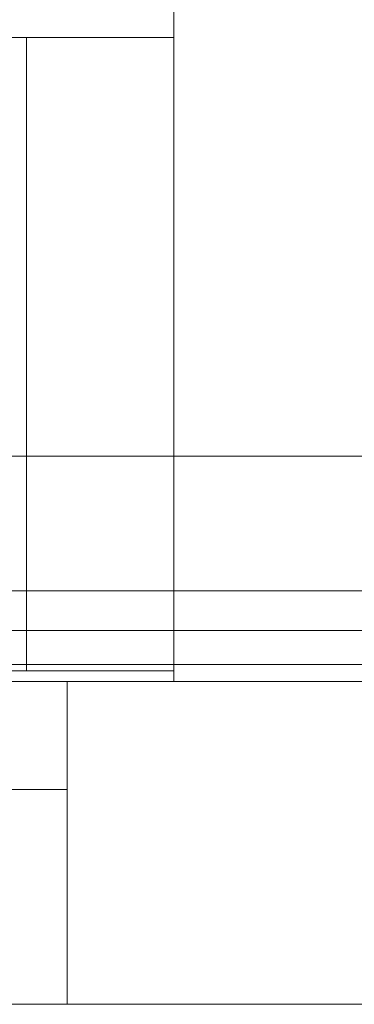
# Model space of a CAD drawing. Header units: millimetres. Extents: x 352 to 350573, y -22 to 37733.
# Tile 94 of 214: x 69721 to 70345, y 7552 to 9385. Entities that reach past the tile are written whole.
import ezdxf

# ---------------------------------------------------------------- set-up
doc = ezdxf.new("R2010")
doc.units = ezdxf.units.MM
doc.layers.add('PDF$_83$-$Floor$Plan$-$В_Этаж$01_Сводный$M-HVAC-DUCT', color=5, linetype='Continuous')
doc.layers.add('PDF$_83$-$Floor$Plan$-$В_Этаж$01_Сводный$P-PIPE', color=3, linetype='Continuous')
for name, color, linetype, true_color in [('PDF$_83$new_ifc_RVT-1-В_Этаж$01_Сводный$A-COLS', 7, 'Continuous', 0xdddd6e), ('PDF$_83$new_ifc_RVT-1-В_Этаж$01_Сводный$A-WALL', 7, 'Continuous', 0xdddd6e), ('PDF$_83$new_ifc_RVT-1-В_Этаж$01_Сводный$I-FURN', 7, 'Continuous', 0xbababa)]:
    doc.layers.add(name, color=color, linetype=linetype, true_color=true_color)

msp = doc.modelspace()

# ---------------------------------------------------------------- linework, layer by layer
at = {"layer": 'PDF$_83$-$Floor$Plan$-$В_Этаж$01_Сводный$M-HVAC-DUCT', "lineweight": 0}
msp.add_lwpolyline([(70591, 8572.5), (67000.5, 8572.5), (67000.5, 8321.9), (70591, 8321.9)], close=True, dxfattribs=at)
at = {"layer": 'PDF$_83$-$Floor$Plan$-$В_Этаж$01_Сводный$P-PIPE', "color": 1, "lineweight": 0}
for points in [[(70406, 8248.3), (68892.2, 8248.3)], [(68892.2, 8184.6), (70406, 8184.6)]]:
    msp.add_lwpolyline(points, dxfattribs=at)
at = {"layer": 'PDF$_83$new_ifc_RVT-1-В_Этаж$01_Сводный$A-COLS', "lineweight": 0}
msp.add_lwpolyline([(69809.2, 7552.1), (70408, 7552.1), (70408, 8152.8), (69809.2, 8152.8)], close=True, dxfattribs=at)
at = {"layer": 'PDF$_83$new_ifc_RVT-1-В_Этаж$01_Сводный$A-WALL', "lineweight": 0}
for points in [[(70408, 8152.8), (70408, 11343.4), (70008.1, 11343.4), (70008.1, 8152.8)], [(69809.2, 7951.9), (65809, 7951.9), (65809, 7552.1), (69809.2, 7552.1)]]:
    msp.add_lwpolyline(points, close=True, dxfattribs=at)
at = {"layer": 'PDF$_83$new_ifc_RVT-1-В_Этаж$01_Сводный$I-FURN', "lineweight": 0}
msp.add_lwpolyline([(65836.9, 8172.7), (65836.9, 9352.2), (67734.5, 9352.2), (67734.5, 8172.7), (67734.5, 9352.2), (69733.6, 9352.2), (70008.1, 9352.2)], dxfattribs=at)
msp.add_lwpolyline([(69733.6, 8172.7), (69733.6, 9352.2)], close=True, dxfattribs=at)
at = {"layer": 'PDF$_83$new_ifc_RVT-1-В_Этаж$01_Сводный$I-FURN', "color": 133, "lineweight": 0, "true_color": 0x6edddd}
msp.add_lwpolyline([(65836.9, 8172.7), (65836.9, 8152.8), (70008.1, 8152.8), (70008.1, 8172.7)], close=True, dxfattribs=at)

doc.saveas('drawing.dxf')
